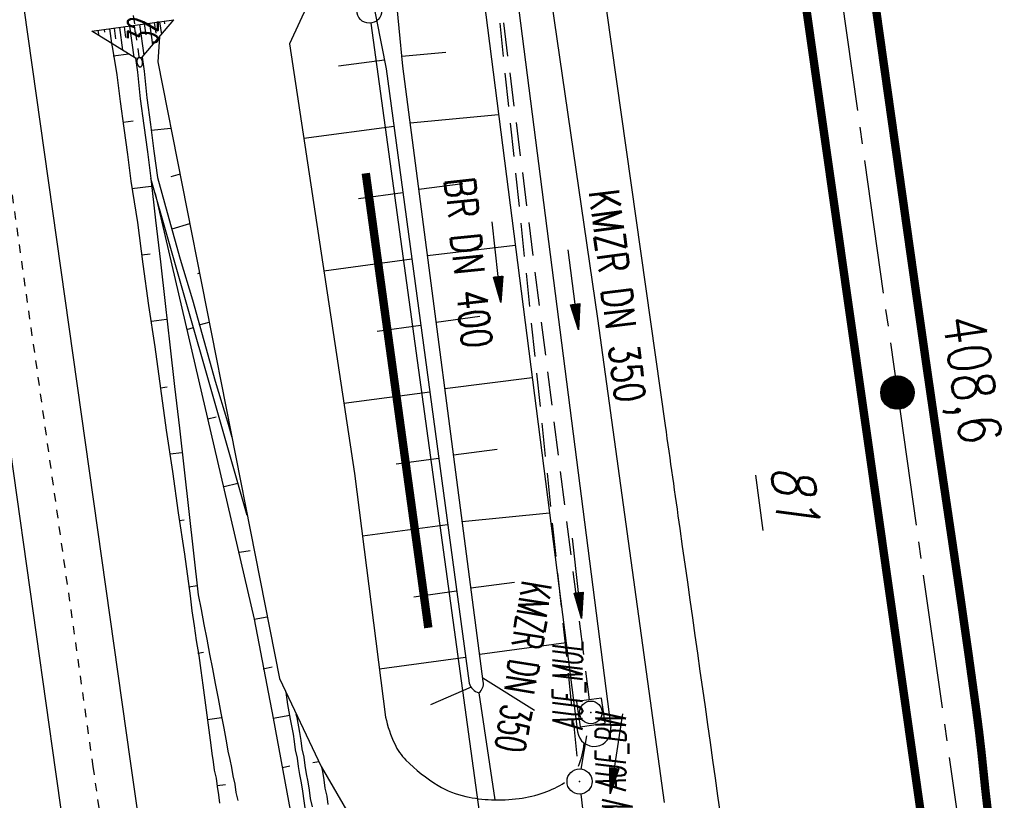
# Model space of a CAD drawing. Extents: x 446224 to 446791, y 446199 to 447379.
# Tile 19 of 113: x 446479 to 446538, y 446579 to 446626. Entities that reach past the tile are written whole.
import ezdxf
from ezdxf.enums import TextEntityAlignment as Align

# ---------------------------------------------------------------- set-up
doc = ezdxf.new("R2010")
doc.units = 0
doc.header["$LTSCALE"] = 2
doc.header["$MEASUREMENT"] = 0
for name, pattern in [('ACAD_ISO10W100W', [0.5, 0.25, -0.25]), ('ACHSE', [5.5, 4, -0.5, 0.5, -0.5]), ('AUSGEZOGEN', [0]), ('GEMARKBAB', [3.7, 2, -0.5, 0.1, -0.5, 0.1, -0.5]), ('GESTRICH-X2', [1.5, 1, -0.5]), ('STRICHLINIEX2', [0.5, 0.25, -0.25])]:
    doc.linetypes.add(name, pattern=pattern)
doc.layers.get('0').update_dxf_attribs({"linetype": 'AUSGEZOGEN'})
for name, color, linetype in [('201-FLSTNR-BAB', 7, 'AUSGEZOGEN'), ('201-GEMARKGRZ', 7, 'GEMARKBAB'), ('201-GRENZL-BAB', 7, 'AUSGEZOGEN'), ('201-GRENZP-BAB', 7, 'AUSGEZOGEN'), ('ACHSETOP', 250, 'ACHSE'), ('ANMERKUNG', 7, 'CONTINUOUS'), ('BOESCHG', 250, 'AUSGEZOGEN'), ('DB-Bahnachse', 7, 'CONTINUOUS'), ('DB-Böschungen', 15, 'CONTINUOUS'), ('DB-Gleisachse', 7, 'CONTINUOUS'), ('DB-GRABEN', 15, 'AUSGEZOGEN'), ('DB-Planung_SSF_Zugänglichkeit', 15, 'CONTINUOUS'), ('FBRTOP', 250, 'AUSGEZOGEN'), ('HEKT_B', 250, 'CONTINUOUS'), ('KANAL', 7, 'GESTRICH-X2'), ('MULDE', 250, 'AUSGEZOGEN'), ('PFEIL', 7, 'CONTINUOUS'), ('PFEILTOP', 200, 'AUSGEZOGEN'), ('SCHSYMBOL', 200, 'AUSGEZOGEN'), ('TEXTO', 4, 'CONTINUOUS')]:
    doc.layers.add(name, color=color, linetype=linetype)
doc.styles.add('ROMANS', font='romans.shx', dxfattribs={"width": 0.8})

# ---------------------------------------------------------------- blocks, each defined once
blk = doc.blocks.new('*X15')
at = {"color": 0}
for p, q in [((212.234, 257.394), (213.242, 258.402)), ((212.236, 257.466), (213.169, 258.4)), ((212.237, 257.326), (213.31, 258.399)), ((212.244, 257.262), (213.373, 258.392)), ((212.244, 257.545), (213.09, 258.391)), ((212.254, 257.202), (213.434, 258.381)), ((212.261, 257.633), (213.003, 258.375)), ((212.268, 257.145), (213.491, 258.368)), ((212.284, 257.09), (213.545, 258.351)), ((212.29, 257.732), (212.903, 258.346)), ((212.303, 257.038), (213.597, 258.333)), ((212.324, 256.988), (213.647, 258.312)), ((212.343, 257.856), (212.779, 258.293)), ((212.347, 256.941), (213.694, 258.288)), ((212.372, 256.895), (213.74, 258.263)), ((212.399, 256.852), (213.783, 258.236)), ((212.428, 256.81), (213.825, 258.207)), ((212.459, 256.77), (213.865, 258.176)), ((212.492, 256.732), (213.903, 258.143)), ((212.526, 256.696), (213.939, 258.109)), ((212.563, 256.662), (213.974, 258.073)), ((212.601, 256.629), (214.006, 258.035)), ((212.64, 256.598), (214.037, 257.995)), ((212.682, 256.569), (214.066, 257.953)), ((212.726, 256.542), (214.093, 257.91)), ((212.771, 256.517), (214.119, 257.864)), ((212.819, 256.493), (214.142, 257.817)), ((212.868, 256.472), (214.163, 257.767)), ((212.92, 256.454), (214.182, 257.715)), ((212.975, 256.437), (214.198, 257.661)), ((213.032, 256.424), (214.211, 257.603)), ((213.092, 256.414), (214.222, 257.543)), ((213.156, 256.407), (214.229, 257.479)), ((213.224, 256.404), (214.232, 257.412)), ((213.296, 256.406), (214.23, 257.339)), ((213.375, 256.414), (214.222, 257.26)), ((213.463, 256.43), (214.205, 257.173)), ((213.563, 256.46), (214.176, 257.073)), ((213.686, 256.512), (214.123, 256.949))]:
    blk.add_line(p, q, dxfattribs=at)
blk = doc.blocks.new('SRMAST2')
at = {"color": 0}
blk.add_circle((0, 0), 0.999, dxfattribs=at)
blk.add_point((0, 0), dxfattribs=at)
blk.add_blockref('*X15', (-213.233, -257.403))
blk = doc.blocks.new('20')
blk.add_lwpolyline([(-0.754, -0.751), (0.754, -0.751), (0.754, 0.75), (-0.754, 0.75)], close=True)
blk.add_circle((0, 0), 0.676)
blk.add_point((0, 0))
blk = doc.blocks.new('GST')
at = {"color": 0}
blk.add_circle((0, 0), 0.75, dxfattribs=at)
blk.add_point((0, 0), dxfattribs=at)
blk = doc.blocks.new('10')
blk.add_blockref('GST', (0, 0))
blk = doc.blocks.new('PFEIL2')
at = {"color": 0}
for p, q in [((0.88, 0.002), (-2.401, -0.012)), ((0.881, -0.271), (0.879, 0.276)), ((0.879, 0.276), (2.429, 0.009)), ((0.911, 0.27), (0.879, 0.265)), ((0.965, 0.261), (0.879, 0.246)), ((1.019, 0.252), (0.879, 0.228)), ((1.073, 0.242), (0.879, 0.209)), ((1.127, 0.233), (0.879, 0.191)), ((1.181, 0.224), (0.879, 0.172)), ((1.235, 0.214), (0.879, 0.154)), ((1.289, 0.205), (0.879, 0.135)), ((1.343, 0.196), (0.879, 0.117)), ((1.397, 0.187), (0.879, 0.098)), ((1.451, 0.177), (0.879, 0.08)), ((1.505, 0.168), (0.879, 0.061)), ((1.559, 0.159), (0.88, 0.043)), ((1.613, 0.149), (0.88, 0.024)), ((1.668, 0.14), (0.88, 0.006)), ((1.722, 0.131), (0.88, -0.013)), ((1.776, 0.121), (0.88, -0.031)), ((1.83, 0.112), (0.88, -0.05)), ((1.884, 0.103), (0.88, -0.068)), ((1.938, 0.094), (0.88, -0.087)), ((1.992, 0.084), (0.88, -0.105)), ((2.046, 0.075), (0.88, -0.124)), ((2.1, 0.066), (0.88, -0.142)), ((2.154, 0.056), (0.88, -0.161)), ((2.208, 0.047), (0.88, -0.179)), ((2.262, 0.038), (0.881, -0.198)), ((2.316, 0.029), (0.881, -0.216)), ((2.37, 0.019), (0.881, -0.235)), ((2.424, 0.01), (0.881, -0.253)), ((2.429, 0.009), (0.881, -0.271))]:
    blk.add_line(p, q, dxfattribs=at)

msp = doc.modelspace()

# ---------------------------------------------------------------- linework, layer by layer
at = {"layer": '201-FLSTNR-BAB'}
msp.add_line((446522.893, 446598.386), (446523.324, 446595.075), dxfattribs=at)
at = {"layer": '201-GEMARKGRZ', "const_width": 0.5, "flags": 128}
msp.add_lwpolyline([(446503.369, 446589.277), (446499.637, 446616.409)], dxfattribs=at)
at = {"layer": '201-GRENZL-BAB', "flags": 128}
msp.add_lwpolyline([(446509.337, 446557.143), (446499.952, 446625.378)], dxfattribs=at)
at = {"layer": 'ACHSETOP'}
for p, q in [((446527.856, 446628.071), (446531.364, 446603.318)), ((446531.364, 446603.318), (446541.889, 446529.06))]:
    msp.add_line(p, q, dxfattribs=at)
at = {"layer": 'BOESCHG'}
for p, q in [((446504.422, 446623.626), (446501.793, 446623.378)), ((446497.999, 446622.83), (446500.756, 446623.186)), ((446507.562, 446619.893), (446502.29, 446619.409)), ((446495.931, 446618.502), (446501.322, 446619.227)), ((446499.193, 446614.904), (446501.856, 446615.263)), ((446505.426, 446615.784), (446502.808, 446615.443)), ((446508.56, 446612.098), (446503.326, 446611.476)), ((446497.129, 446610.591), (446502.389, 446611.298)), ((446506.452, 446607.851), (446503.844, 446607.51)), ((446500.325, 446606.985), (446502.922, 446607.334)), ((446509.573, 446604.192), (446504.361, 446603.544)), ((446498.328, 446602.68), (446503.456, 446603.37)), ((446501.458, 446599.065), (446503.989, 446599.406)), ((446507.478, 446599.917), (446504.879, 446599.577)), ((446510.608, 446596.112), (446505.397, 446595.611)), ((446499.44, 446594.757), (446504.523, 446595.441)), ((446508.504, 446591.983), (446505.915, 446591.645)), ((446502.501, 446591.133), (446505.056, 446591.477)), ((446511.598, 446588.382), (446506.433, 446587.678)), ((446500.453, 446586.822), (446505.589, 446587.513)), ((446506.614, 446586.298), (446509.709, 446584.351)), ((446505.923, 446585.725), (446503.494, 446584.679)), ((446506.382, 446585.385), (446507.33, 446579.006))]:
    msp.add_line(p, q, dxfattribs=at)
at = {"layer": 'BOESCHG', "flags": 128}
for points in [[(446499.981, 446627.11), (446500.861, 446622.645), (446505.797, 446585.961)], [(446506.644, 446586.066), (446501.848, 446622.807), (446501.417, 446627.36)], [(446487.316, 446624.552), (446487.23, 446623.054), (446494.479, 446586.244), (446496.971, 446580.996), (446499.918, 446575.912)]]:
    msp.add_lwpolyline(points, dxfattribs=at)
at = {"layer": 'BOESCHG'}
msp.add_lwpolyline([(446496.2, 446626.552), (446495.078, 446624.129), (446498.964, 446598.481), (446500.82, 446583.947)], dxfattribs=at)
for points in [[(446500.82, 446583.947, 0.058442), (446501.361, 446582.339, 0.085157), (446502.032, 446581.382, 0.060621), (446503.962, 446579.858, 0.084511), (446505.607, 446579.203, 0.043039), (446507.14, 446579.012, 0.040445), (446508.782, 446579.082, 0.055673), (446510.286, 446579.442, 0.054272), (446511.503, 446580.037, 0.139407)], [(446512.332, 446581.014, 0.08157), (446512.668, 446582.397)]]:
    msp.add_lwpolyline(points, format="xyb", dxfattribs=at)
for centre, radius, start, end in [((446506.694, 446586.287), 0.955, 199.97858, 250.90971), ((446505.96, 446585.938), 0.695, 307.31812, 10.59558)]:
    msp.add_arc(centre, radius, start, end, dxfattribs=at)
at = {"layer": 'DB-Bahnachse', "linetype": 'ACAD_ISO10W100W'}
for p, q in [((446475.588, 446635.92), (446483.35, 446581)), ((446483.35, 446581), (446484.275, 446574.477))]:
    msp.add_line(p, q, dxfattribs=at)
at = {"layer": 'DB-Böschungen', "linetype": 'Continuous'}
for p, q in [((446484.47, 446624.161), (446484.511, 446623.86)), ((446484.511, 446623.86), (446484.773, 446622.281)), ((446484.57, 446623.414), (446485.489, 446623.537)), ((446485.899, 446623.286), (446486.012, 446622.447)), ((446484.773, 446622.281), (446484.986, 446620.695)), ((446486.012, 446622.447), (446486.175, 446620.855)), ((446484.986, 446620.695), (446485.198, 446619.109)), ((446486.175, 446620.855), (446486.388, 446619.269)), ((446485.152, 446619.456), (446485.746, 446619.536)), ((446485.198, 446619.109), (446485.411, 446617.524)), ((446486.388, 446619.269), (446486.6, 446617.683)), ((446486.6, 446617.683), (446486.813, 446616.097)), ((446485.411, 446617.524), (446485.624, 446615.938)), ((446485.624, 446615.938), (446486.006, 446613.467)), ((446486.813, 446616.097), (446487.096, 446613.613)), ((446485.684, 446615.492), (446486.823, 446615.645)), ((446486.823, 446615.645), (446486.922, 446615.658)), ((446486.006, 446613.467), (446486.338, 446610.989)), ((446487.096, 446613.613), (446487.379, 446611.128)), ((446486.265, 446611.534), (446486.761, 446611.6)), ((446487.379, 446611.128), (446487.662, 446608.644)), ((446486.338, 446610.989), (446486.67, 446608.511)), ((446486.67, 446608.511), (446487.052, 446606.04)), ((446487.662, 446608.644), (446487.944, 446606.159)), ((446486.846, 446607.576), (446487.738, 446607.696)), ((446487.052, 446606.04), (446487.385, 446603.562)), ((446487.944, 446606.159), (446488.227, 446603.675)), ((446487.378, 446603.611), (446487.775, 446603.665)), ((446487.385, 446603.562), (446487.717, 446601.084)), ((446488.227, 446603.675), (446488.51, 446601.19)), ((446488.51, 446601.19), (446488.793, 446598.706)), ((446487.717, 446601.084), (446488.099, 446598.613)), ((446487.959, 446599.654), (446488.653, 446599.747)), ((446488.099, 446598.613), (446488.431, 446596.135)), ((446488.793, 446598.706), (446489.076, 446596.222)), ((446488.431, 446596.135), (446488.813, 446593.664)), ((446489.076, 446596.222), (446489.358, 446593.737)), ((446488.491, 446595.689), (446488.789, 446595.729)), ((446488.813, 446593.664), (446489.146, 446591.186)), ((446489.358, 446593.737), (446489.641, 446591.253)), ((446489.073, 446591.731), (446489.568, 446591.798)), ((446489.146, 446591.186), (446489.265, 446590.294)), ((446489.641, 446591.253), (446489.81, 446590.367)), ((446489.265, 446590.294), (446489.385, 446589.402)), ((446489.81, 446590.367), (446489.98, 446589.482)), ((446489.385, 446589.402), (446489.505, 446588.51)), ((446489.98, 446589.482), (446490.149, 446588.597)), ((446489.505, 446588.51), (446489.674, 446587.625)), ((446490.149, 446588.597), (446490.318, 446587.711)), ((446489.604, 446587.767), (446489.951, 446587.813)), ((446489.674, 446587.625), (446489.794, 446586.733)), ((446490.318, 446587.711), (446490.487, 446586.826)), ((446489.794, 446586.733), (446489.913, 446585.841)), ((446490.487, 446586.826), (446490.657, 446585.941)), ((446490.657, 446585.941), (446490.826, 446585.055)), ((446489.913, 446585.841), (446490.033, 446584.949)), ((446490.033, 446584.949), (446490.152, 446584.057)), ((446490.826, 446585.055), (446490.995, 446584.17)), ((446490.995, 446584.17), (446491.164, 446583.284)), ((446490.152, 446584.057), (446490.272, 446583.165)), ((446490.186, 446583.809), (446491.028, 446583.922)), ((446490.272, 446583.165), (446490.392, 446582.273)), ((446491.164, 446583.284), (446491.333, 446582.399)), ((446491.333, 446582.399), (446491.4, 446581.904)), ((446490.392, 446582.273), (446490.458, 446581.777)), ((446490.458, 446581.777), (446490.525, 446581.282)), ((446491.4, 446581.904), (446491.516, 446581.415)), ((446490.525, 446581.282), (446490.591, 446580.786)), ((446491.516, 446581.415), (446491.632, 446580.926)), ((446490.591, 446580.786), (446490.707, 446580.297)), ((446491.632, 446580.926), (446491.698, 446580.43)), ((446490.707, 446580.297), (446490.774, 446579.802)), ((446491.698, 446580.43), (446491.814, 446579.941)), ((446490.767, 446579.851), (446491.263, 446579.918)), ((446490.774, 446579.802), (446490.84, 446579.306)), ((446491.814, 446579.941), (446491.881, 446579.446)), ((446491.881, 446579.446), (446491.997, 446578.957)), ((446490.84, 446579.306), (446490.907, 446578.81))]:
    msp.add_line(p, q, dxfattribs=at)
at = {"layer": 'DB-Gleisachse', "linetype": 'Continuous'}
for p, q in [((446479.223, 446626.276), (446485.578, 446581.315)), ((446474.787, 446625.511), (446481.122, 446580.685)), ((446485.578, 446581.316), (446485.973, 446578.529)), ((446481.122, 446580.684), (446481.48, 446578.159))]:
    msp.add_line(p, q, dxfattribs=at)
at = {"layer": 'DB-GRABEN', "linetype": 'Continuous'}
for p, q in [((446486.296, 446623.34), (446486.408, 446622.5)), ((446486.408, 446622.5), (446486.571, 446620.908)), ((446486.571, 446620.908), (446486.784, 446619.322)), ((446486.784, 446619.322), (446486.997, 446617.736)), ((446486.831, 446618.975), (446488.009, 446619.1)), ((446486.997, 446617.736), (446487.21, 446616.15)), ((446492.563, 446595.976), (446486.813, 446616.097)), ((446487.21, 446616.15), (446487.889, 446613.719)), ((446488.55, 446616.35), (446488.009, 446616.207)), ((446487.068, 446615.205), (446492.966, 446589.782)), ((446487.889, 446613.719), (446488.568, 446611.288)), ((446488.074, 446613.088), (446489.13, 446613.407)), ((446488.568, 446611.288), (446489.297, 446608.863)), ((446489.712, 446610.449), (446489.593, 446610.416)), ((446489.297, 446608.863), (446489.976, 446606.432)), ((446488.952, 446607.083), (446489.352, 446607.212)), ((446489.701, 446607.354), (446490.29, 446607.517)), ((446489.976, 446606.432), (446490.655, 446604.001)), ((446490.655, 446604.001), (446491.384, 446601.576)), ((446490.219, 446601.747), (446490.71, 446601.867)), ((446491.384, 446601.576), (446491.64, 446600.662)), ((446491.177, 446597.71), (446492.007, 446597.918)), ((446492.109, 446593.784), (446492.741, 446593.894)), ((446492.966, 446589.782), (446493.754, 446589.924)), ((446492.966, 446589.782), (446494.111, 446583.881)), ((446493.514, 446586.828), (446494.052, 446586.951)), ((446494.86, 446585.441), (446494.959, 446584.702)), ((446494.959, 446584.702), (446495.129, 446583.816)), ((446495.512, 446583.968), (446495.484, 446584.127)), ((446494.111, 446583.881), (446495.095, 446584.064)), ((446494.111, 446583.881), (446495.656, 446575.545)), ((446495.129, 446583.816), (446495.298, 446582.931)), ((446495.512, 446583.968), (446495.518, 446583.919)), ((446495.518, 446583.919), (446495.688, 446583.034)), ((446495.298, 446582.931), (446495.358, 446582.485)), ((446495.688, 446583.034), (446495.754, 446582.538)), ((446495.358, 446582.485), (446495.424, 446581.989)), ((446495.754, 446582.538), (446495.821, 446582.042)), ((446495.424, 446581.989), (446495.54, 446581.5)), ((446495.821, 446582.042), (446495.937, 446581.554)), ((446495.54, 446581.5), (446495.607, 446581.005)), ((446495.937, 446581.554), (446496.003, 446581.058)), ((446496.84, 446581.271), (446496.485, 446581.224)), ((446494.658, 446580.928), (446495.098, 446581.037)), ((446495.607, 446581.005), (446495.673, 446580.509)), ((446496.003, 446581.058), (446496.07, 446580.562)), ((446496.07, 446580.562), (446496.186, 446580.073)), ((446497.002, 446580.942), (446497.061, 446580.695)), ((446497.061, 446580.695), (446497.127, 446580.2)), ((446495.673, 446580.509), (446495.789, 446580.02)), ((446495.789, 446580.02), (446495.856, 446579.525)), ((446496.186, 446580.073), (446496.252, 446579.578)), ((446497.127, 446580.2), (446497.194, 446579.704)), ((446495.856, 446579.525), (446496.03, 446578.224)), ((446496.252, 446579.578), (446496.319, 446579.082)), ((446497.194, 446579.704), (446497.31, 446579.215)), ((446496.319, 446579.082), (446496.435, 446578.593)), ((446497.31, 446579.215), (446497.376, 446578.72))]:
    msp.add_line(p, q, dxfattribs=at)
at = {"layer": 'DB-Planung_SSF_Zugänglichkeit', "linetype": 'STRICHLINIEX2'}
msp.add_line((446485.36, 446628.811), (446486.097, 446623.313), dxfattribs=at)
at = {"layer": 'DB-Planung_SSF_Zugänglichkeit'}
msp.add_line((446483.284, 446624.888), (446488.191, 446625.58), dxfattribs=at)
at = {"layer": 'DB-Planung_SSF_Zugänglichkeit', "linetype": 'Continuous'}
for p, q in [((446485.812, 446625.241), (446485.903, 446624.599)), ((446486.131, 446625.286), (446486.39, 446623.452)), ((446486.296, 446623.34), (446488.191, 446625.58)), ((446486.411, 446625.326), (446486.502, 446624.682)), ((446486.73, 446625.371), (446486.914, 446624.07)), ((446487.01, 446625.41), (446487.101, 446624.766)), ((446487.329, 446625.455), (446487.437, 446624.689)), ((446487.609, 446625.495), (446487.631, 446625.337)), ((446485.899, 446623.286), (446483.284, 446624.888)), ((446483.653, 446624.936), (446483.699, 446624.616)), ((446484.016, 446624.987), (446484.038, 446624.829)), ((446484.335, 446625.032), (446484.457, 446624.17)), ((446484.615, 446625.072), (446484.705, 446624.432)), ((446484.934, 446625.117), (446485.125, 446623.76)), ((446485.214, 446625.156), (446485.304, 446624.515)), ((446485.532, 446625.202), (446485.794, 446623.351)), ((446485.899, 446623.286), (446486.296, 446623.34)), ((446485.975, 446623.098), (446485.974, 446623.084)), ((446485.974, 446623.084), (446485.974, 446623.071)), ((446485.974, 446623.071), (446485.975, 446623.057)), ((446485.976, 446623.125), (446485.975, 446623.111)), ((446485.975, 446623.111), (446485.975, 446623.098)), ((446485.975, 446623.057), (446485.976, 446623.044)), ((446485.977, 446623.138), (446485.976, 446623.125)), ((446485.976, 446623.044), (446485.978, 446623.03)), ((446485.98, 446623.15), (446485.977, 446623.138)), ((446485.978, 446623.03), (446485.98, 446623.016)), ((446485.982, 446623.163), (446485.98, 446623.15)), ((446485.98, 446623.016), (446485.982, 446623.002)), ((446485.984, 446623.175), (446485.982, 446623.163)), ((446485.982, 446623.002), (446485.984, 446622.989)), ((446485.988, 446623.187), (446485.984, 446623.175)), ((446485.984, 446622.989), (446485.987, 446622.976)), ((446485.987, 446622.976), (446485.991, 446622.962)), ((446485.99, 446623.198), (446485.988, 446623.187)), ((446485.995, 446623.21), (446485.99, 446623.198)), ((446485.991, 446622.962), (446485.995, 446622.95)), ((446485.998, 446623.221), (446485.995, 446623.21)), ((446485.995, 446622.95), (446485.999, 446622.936)), ((446486.003, 446623.23), (446485.998, 446623.221)), ((446485.999, 446622.936), (446486.003, 446622.924)), ((446486.008, 446623.24), (446486.003, 446623.23)), ((446486.003, 446622.924), (446486.008, 446622.912)), ((446486.013, 446623.25), (446486.008, 446623.24)), ((446486.008, 446622.912), (446486.014, 446622.9)), ((446486.018, 446623.259), (446486.013, 446623.25)), ((446486.014, 446622.9), (446486.019, 446622.888)), ((446486.024, 446623.268), (446486.018, 446623.259)), ((446486.019, 446622.888), (446486.025, 446622.877)), ((446486.03, 446623.274), (446486.024, 446623.268)), ((446486.025, 446622.877), (446486.031, 446622.866)), ((446486.036, 446623.282), (446486.03, 446623.274)), ((446486.031, 446622.866), (446486.037, 446622.856)), ((446486.043, 446623.288), (446486.036, 446623.282)), ((446486.05, 446623.295), (446486.043, 446623.288)), ((446486.057, 446623.3), (446486.05, 446623.295)), ((446486.064, 446623.305), (446486.057, 446623.3)), ((446486.072, 446623.309), (446486.064, 446623.305)), ((446486.08, 446623.312), (446486.072, 446623.309)), ((446486.087, 446623.316), (446486.08, 446623.312)), ((446486.096, 446623.318), (446486.087, 446623.316)), ((446486.104, 446623.32), (446486.096, 446623.318)), ((446486.112, 446623.321), (446486.104, 446623.32)), ((446486.12, 446623.321), (446486.112, 446623.321)), ((446486.129, 446623.32), (446486.12, 446623.321)), ((446486.137, 446623.319), (446486.129, 446623.32)), ((446486.145, 446623.317), (446486.137, 446623.319)), ((446486.154, 446623.315), (446486.145, 446623.317)), ((446486.162, 446623.312), (446486.154, 446623.315)), ((446486.17, 446623.308), (446486.162, 446623.312)), ((446486.179, 446623.304), (446486.17, 446623.308)), ((446486.187, 446623.299), (446486.179, 446623.304)), ((446486.195, 446623.293), (446486.187, 446623.299)), ((446486.203, 446623.287), (446486.195, 446623.293)), ((446486.211, 446623.28), (446486.203, 446623.287)), ((446486.218, 446623.273), (446486.211, 446623.28)), ((446486.226, 446623.265), (446486.218, 446623.273)), ((446486.234, 446623.256), (446486.226, 446623.265)), ((446486.241, 446623.247), (446486.234, 446623.256)), ((446486.247, 446623.237), (446486.241, 446623.247)), ((446486.254, 446623.227), (446486.247, 446623.237)), ((446486.26, 446623.217), (446486.254, 446623.227)), ((446486.267, 446623.206), (446486.26, 446623.217)), ((446486.272, 446623.194), (446486.267, 446623.206)), ((446486.278, 446623.183), (446486.272, 446623.194)), ((446486.284, 446623.171), (446486.278, 446623.183)), ((446486.288, 446623.159), (446486.284, 446623.171)), ((446486.293, 446623.147), (446486.288, 446623.159)), ((446486.297, 446623.133), (446486.293, 446623.147)), ((446486.293, 446622.862), (446486.297, 446622.873)), ((446486.3, 446623.121), (446486.297, 446623.133)), ((446486.297, 446622.873), (446486.301, 446622.885)), ((446486.304, 446623.107), (446486.3, 446623.121)), ((446486.301, 446622.885), (446486.304, 446622.896)), ((446486.307, 446623.094), (446486.304, 446623.107)), ((446486.304, 446622.896), (446486.307, 446622.908)), ((446486.31, 446623.081), (446486.307, 446623.094)), ((446486.307, 446622.908), (446486.31, 446622.92)), ((446486.312, 446623.067), (446486.31, 446623.081)), ((446486.31, 446622.92), (446486.312, 446622.932)), ((446486.314, 446623.053), (446486.312, 446623.067)), ((446486.312, 446622.932), (446486.314, 446622.945)), ((446486.316, 446623.039), (446486.314, 446623.053)), ((446486.314, 446622.945), (446486.316, 446622.958)), ((446486.316, 446623.026), (446486.316, 446623.039)), ((446486.317, 446623.012), (446486.316, 446623.026)), ((446486.316, 446622.958), (446486.317, 446622.971)), ((446486.317, 446622.999), (446486.317, 446623.012)), ((446486.317, 446622.985), (446486.317, 446622.999)), ((446486.317, 446622.971), (446486.317, 446622.985)), ((446486.037, 446622.856), (446486.044, 446622.845)), ((446486.044, 446622.845), (446486.051, 446622.836)), ((446486.051, 446622.836), (446486.058, 446622.827)), ((446486.058, 446622.827), (446486.065, 446622.818)), ((446486.065, 446622.818), (446486.073, 446622.81)), ((446486.073, 446622.81), (446486.08, 446622.803)), ((446486.08, 446622.803), (446486.088, 446622.796)), ((446486.088, 446622.796), (446486.096, 446622.79)), ((446486.096, 446622.79), (446486.104, 446622.784)), ((446486.104, 446622.784), (446486.113, 446622.779)), ((446486.113, 446622.779), (446486.121, 446622.775)), ((446486.121, 446622.775), (446486.129, 446622.771)), ((446486.129, 446622.771), (446486.138, 446622.768)), ((446486.138, 446622.768), (446486.146, 446622.765)), ((446486.146, 446622.765), (446486.154, 446622.764)), ((446486.154, 446622.764), (446486.163, 446622.763)), ((446486.163, 446622.763), (446486.172, 446622.762)), ((446486.172, 446622.762), (446486.18, 446622.762)), ((446486.18, 446622.762), (446486.188, 446622.763)), ((446486.188, 446622.763), (446486.196, 446622.765)), ((446486.196, 446622.765), (446486.204, 446622.767)), ((446486.204, 446622.767), (446486.212, 446622.77)), ((446486.212, 446622.77), (446486.22, 446622.773)), ((446486.22, 446622.773), (446486.227, 446622.778)), ((446486.227, 446622.778), (446486.235, 446622.783)), ((446486.235, 446622.783), (446486.241, 446622.788)), ((446486.241, 446622.788), (446486.248, 446622.794)), ((446486.248, 446622.794), (446486.255, 446622.801)), ((446486.255, 446622.801), (446486.261, 446622.808)), ((446486.261, 446622.808), (446486.267, 446622.815)), ((446486.267, 446622.815), (446486.273, 446622.824)), ((446486.273, 446622.824), (446486.278, 446622.833)), ((446486.278, 446622.833), (446486.284, 446622.843)), ((446486.284, 446622.843), (446486.289, 446622.853)), ((446486.289, 446622.853), (446486.293, 446622.862))]:
    msp.add_line(p, q, dxfattribs=at)
at = {"layer": 'DB-Planung_SSF_Zugänglichkeit', "linetype": 'ACAD_ISO10W100W'}
msp.add_line((446484.395, 446625.038), (446484.396, 446625.034), dxfattribs=at)
at = {"layer": 'FBRTOP'}
msp.add_line((446513.995, 446626.107), (446517.503, 446601.354), dxfattribs=at)
at = {"layer": 'FBRTOP', "const_width": 0.5}
msp.add_lwpolyline([(446492.682, 446901.867, 0.000099), (446496.473, 446872.548, 0.000222), (446498.173, 446859.467, 0.000001), (446505.043, 446806.785, 0.000145), (446505.091, 446806.42, 0.00076), (446508.485, 446780.812, 0.00082), (446511.707, 446757.083, 0.000435), (446515.121, 446732.403, 0.000477), (446518.278, 446709.882, 0.00005), (446521.829, 446684.741, -0.000052), (446525.381, 446659.599, -0.000057), (446527.916, 446641.623, 0.000033), (446532.273, 446610.722, 0.001912), (446534.677, 446594.139, -0.003213), (446536.082, 446584.265, -0.009552), (446536.504, 446580.642, 0.010067), (446536.907, 446577.205, 0.001138)], format="xyb", dxfattribs=at)
at = {"layer": 'FBRTOP', "const_width": 0.5, "flags": 128}
msp.add_lwpolyline([(446514.163, 446708.999, 0.000047), (446518.913, 446675.521, 0.000093), (446521.337, 446658.474), (446528.271, 446609.769, -0.000025), (446529.637, 446600.173, -0.00001), (446533, 446576.528)], format="xyb", dxfattribs=at)
at = {"layer": 'FBRTOP', "flags": 128}
msp.add_lwpolyline([(446499.339, 446706.442), (446502.884, 446681.578), (446506.387, 446656.892), (446509.9, 446632.257), (446513.47, 446607.747), (446517.452, 446578.855)], dxfattribs=at)
at = {"layer": 'FBRTOP'}
for centre, radius, start, end in [((862503.731, 505555.004), 420142.922, 188.06625287, 188.06710041), ((51402322.237, 7668846.441), 51465083.895, 188.0671177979, 188.0671943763)]:
    msp.add_arc(centre, radius, start, end, dxfattribs=at)
at = {"layer": 'KANAL'}
for p, q in [((446506.688, 446634.313), (446512.313, 446580.844)), ((446506.719, 446634.313), (446512.969, 446584.969)), ((446512.5, 446580.844), (446512.938, 446583.5)), ((446512.469, 446579.344), (446513.281, 446572.594))]:
    msp.add_line(p, q, dxfattribs=at)
at = {"layer": 'MULDE', "flags": 128}
for points in [[(446506.115, 446631.187), (446512.279, 446583.068)], [(446508.099, 446631.443), (446514.263, 446583.322)]]:
    msp.add_lwpolyline(points, dxfattribs=at)
at = {"layer": 'MULDE'}
msp.add_arc((446513.271, 446583.195), 1, 187.29978, 7.29978, dxfattribs=at)

# ---------------------------------------------------------------- block references
at = {"layer": '201-GRENZP-BAB', "rotation": 277.4163262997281}
msp.add_blockref('GST', (446499.849, 446626.121), dxfattribs=at)
at = {"layer": 'HEKT_B'}
msp.add_blockref('SRMAST2', (446531.364, 446603.318), dxfattribs=at)
at = {"layer": 'PFEIL'}
for p, rotation in [((446507.442, 446611.119), 276.0002999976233), ((446512.021, 446609.466), 277.2285999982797), ((446514.611, 446581.762), 260.756400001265)]:
    msp.add_blockref('PFEIL2', p, dxfattribs=dict(at, rotation=rotation))
at = {"layer": 'PFEILTOP', "rotation": 276.0114757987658}
msp.add_blockref('PFEIL2', (446512.246, 446592.248), dxfattribs=at)
at = {"layer": 'SCHSYMBOL', "rotation": 278.0671}
for name, p in [('20', (446513.066, 446584.225)), ('10', (446512.395, 446580.102))]:
    msp.add_blockref(name, p, dxfattribs=at)

# ---------------------------------------------------------------- texts
at = {"layer": '201-FLSTNR-BAB', "style": 'ROMANS', "oblique": 15, "width": 0.8}
msp.add_text('81', height=2.5, rotation=277.41633, dxfattribs=at).set_placement((446523.792, 446598.857))
at = {"layer": 'ANMERKUNG', "style": 'ROMANS', "oblique": 7, "width": 0.5}
for s, p in [('32', (446487.23, 446624.054)), ('AUF_MUL', (446512.573, 446583.192)), ('AUF_BW', (446515.153, 446579.531)), ('AUF_BW', (446515.552, 446574.272))]:
    msp.add_text(s, height=1.8, rotation=90, dxfattribs=at).set_placement(p)
at = {"layer": 'HEKT_B', "style": 'ROMANS', "width": 0.8}
msp.add_text('408,6', height=2.5, rotation=278.0671, dxfattribs=at).set_placement((446534.063, 446607.75))
at = {"layer": 'TEXTO', "style": 'ROMANS'}
for s, rotation, width, p in [('BR DN 400', 276.0003, 0.75, (446504.871, 446610.987)), ('KMZR DN 350', 277.2286, 0.75, (446513.749, 446608.988)), ('KMZR DN 350', 260.7564, 0.6, (446508.154, 446587.085))]:
    msp.add_text(s, height=1.8, rotation=rotation, dxfattribs=dict(at, width=width)).set_placement(p, align=Align.CENTER)

doc.saveas('drawing.dxf')
